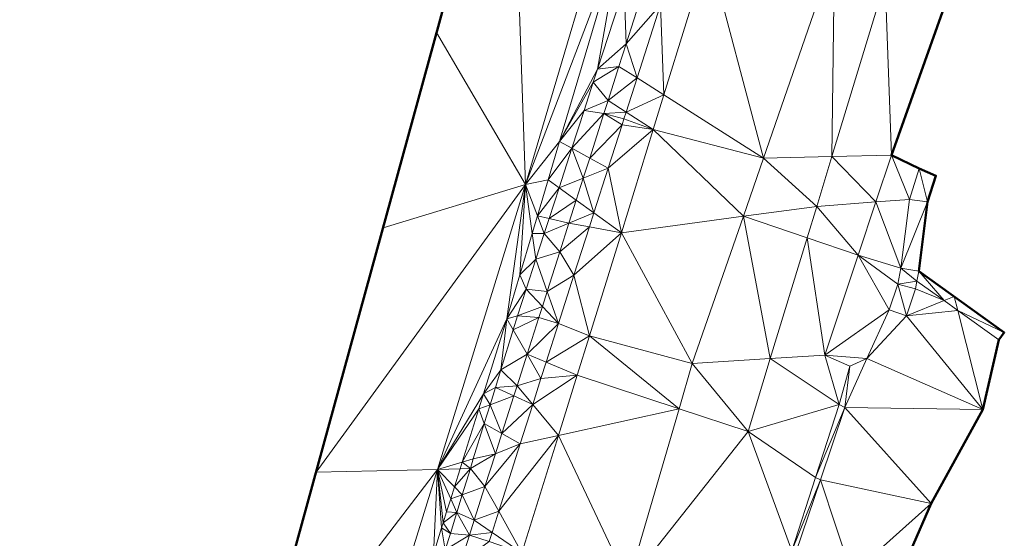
# Model space of a CAD drawing. Header units: metres. Extents: x 3490451 to 6981510, y 5754235 to 11509207.
# Tile 64 of 77: x 3490802 to 3490824, y 5754611 to 5754623. Entities that reach past the tile are written whole.
import ezdxf

# ---------------------------------------------------------------- set-up
doc = ezdxf.new("R2010")
doc.units = ezdxf.units.M
doc.layers.add('Kartierung-05$0$$VERB', color=7, linetype='Continuous', lineweight=18, true_color=0x82563a)

msp = doc.modelspace()

# ---------------------------------------------------------------- linework, layer by layer
at = {"layer": 'Kartierung-05$0$$VERB', "color": 1, "lineweight": 50, "ltscale": 0.02}
for points in [[(3490814.426, 5754634.029), (3490807.119, 5754607.379), (3490804.689, 5754600.467), (3490803.942, 5754597.942), (3490802.079, 5754591.652)], [(3490823.528, 5754626.191), (3490821.215, 5754619.684), (3490821.823, 5754619.394), (3490822.191, 5754619.233), (3490822.008, 5754618.664), (3490821.818, 5754617.141), (3490823.694, 5754615.795), (3490823.577, 5754615.632), (3490823.222, 5754614.102), (3490822.09, 5754612.039), (3490821.198, 5754609.995), (3490820.557, 5754607.814), (3490820.524, 5754607.572), (3490817.332, 5754600.292), (3490817.424, 5754600.252), (3490821.337, 5754598.561), (3490820.565, 5754597.014), (3490818.868, 5754592.409)]]:
    msp.add_lwpolyline(points, dxfattribs=at)
at = {"layer": 'Kartierung-05$0$$VERB'}
for points in [[(3490813.18, 5754619.044, 166.724), (3490812.858, 5754628.312, 168.22), (3490811.232, 5754622.38, 167.52)], [(3490815.283, 5754626.134, 167.538), (3490812.858, 5754628.312, 168.22), (3490813.18, 5754619.044, 166.724)], [(3490815.295, 5754624.593, 166.675), (3490815.283, 5754626.134, 167.538), (3490813.18, 5754619.044, 166.724)], [(3490813.929, 5754619.986, 166.122), (3490815.295, 5754624.593, 166.675), (3490813.18, 5754619.044, 166.724)], [(3490813.929, 5754619.986, 166.122), (3490814.764, 5754621.571, 166.284), (3490815.295, 5754624.593, 166.675)], [(3490815.349, 5754623.372, 166.504), (3490814.764, 5754621.571, 166.284), (3490815.295, 5754624.593, 166.675)], [(3490816.148, 5754622.988, 166.175), (3490817.198, 5754624.181, 166.629), (3490816.219, 5754621.009, 166.319)], [(3490817.198, 5754624.181, 166.629), (3490816.219, 5754621.009, 166.319), (3490818.406, 5754619.62, 166.322)], [(3490817.198, 5754624.181, 166.629), (3490818.406, 5754619.62, 166.322), (3490819.967, 5754624.128, 166.767)], [(3490819.907, 5754619.654, 166.404), (3490818.406, 5754619.62, 166.322), (3490819.967, 5754624.128, 166.767)], [(3490819.907, 5754619.654, 166.404), (3490821.078, 5754623.503, 166.786), (3490819.967, 5754624.128, 166.767)], [(3490819.907, 5754619.654, 166.404), (3490821.078, 5754623.503, 166.786), (3490821.215, 5754619.684, 166.298)], [(3490822.371, 5754622.938, 166.701), (3490821.078, 5754623.503, 166.786), (3490821.215, 5754619.684, 166.298)], [(3490815.392, 5754622.13, 166.125), (3490815.349, 5754623.372, 166.504), (3490814.764, 5754621.571, 166.284)], [(3490815.73, 5754623.189, 166.237), (3490815.392, 5754622.13, 166.125), (3490815.349, 5754623.372, 166.504)], [(3490815.73, 5754623.189, 166.237), (3490816.148, 5754622.988, 166.175), (3490815.392, 5754622.13, 166.125)], [(3490816.148, 5754622.988, 166.175), (3490815.392, 5754622.13, 166.125), (3490815.633, 5754621.382, 166.008)], [(3490816.148, 5754622.988, 166.175), (3490815.633, 5754621.382, 166.008), (3490816.219, 5754621.009, 166.319)], [(3490813.18, 5754619.044, 166.724), (3490811.232, 5754622.38, 167.52), (3490810.055, 5754618.089, 166.957)], [(3490815.392, 5754622.13, 166.125), (3490815.234, 5754621.635, 166.072), (3490814.764, 5754621.571, 166.284)], [(3490815.392, 5754622.13, 166.125), (3490815.633, 5754621.382, 166.008), (3490815.234, 5754621.635, 166.072)], [(3490813.929, 5754619.986, 166.122), (3490814.764, 5754621.571, 166.284), (3490814.671, 5754621.286, 166.249)], [(3490815.234, 5754621.635, 166.072), (3490814.764, 5754621.571, 166.284), (3490814.671, 5754621.286, 166.249)], [(3490815.234, 5754621.635, 166.072), (3490814.995, 5754620.885, 165.993), (3490814.671, 5754621.286, 166.249)], [(3490815.633, 5754621.382, 166.008), (3490815.234, 5754621.635, 166.072), (3490814.995, 5754620.885, 165.993)], [(3490813.929, 5754619.986, 166.122), (3490814.671, 5754621.286, 166.249), (3490814.47, 5754620.666, 166.173)], [(3490814.995, 5754620.885, 165.993), (3490814.671, 5754621.286, 166.249), (3490814.47, 5754620.666, 166.173)], [(3490815.633, 5754621.382, 166.008), (3490815.392, 5754620.631, 165.931), (3490814.995, 5754620.885, 165.993)], [(3490815.633, 5754621.382, 166.008), (3490816.219, 5754621.009, 166.319), (3490815.392, 5754620.631, 165.931)], [(3490816.219, 5754621.009, 166.319), (3490815.392, 5754620.631, 165.931), (3490815.985, 5754620.251, 166.245)], [(3490816.219, 5754621.009, 166.319), (3490815.985, 5754620.251, 166.245), (3490818.406, 5754619.62, 166.322)], [(3490814.995, 5754620.885, 165.993), (3490814.904, 5754620.6, 165.963), (3490814.47, 5754620.666, 166.173)], [(3490815.392, 5754620.631, 165.931), (3490814.995, 5754620.885, 165.993), (3490814.904, 5754620.6, 165.963)], [(3490814.201, 5754619.837, 166.072), (3490813.929, 5754619.986, 166.122), (3490814.47, 5754620.666, 166.173)], [(3490814.201, 5754619.837, 166.072), (3490814.904, 5754620.6, 165.963), (3490814.47, 5754620.666, 166.173)], [(3490814.592, 5754619.623, 165.859), (3490814.201, 5754619.837, 166.072), (3490814.904, 5754620.6, 165.963)], [(3490814.592, 5754619.623, 165.859), (3490815.303, 5754620.354, 165.902), (3490814.904, 5754620.6, 165.963)], [(3490815.392, 5754620.631, 165.931), (3490814.904, 5754620.6, 165.963), (3490815.345, 5754620.486, 165.916)], [(3490815.303, 5754620.354, 165.902), (3490814.904, 5754620.6, 165.963), (3490815.345, 5754620.486, 165.916)], [(3490815.392, 5754620.631, 165.931), (3490815.345, 5754620.486, 165.916), (3490815.985, 5754620.251, 166.245)], [(3490814.592, 5754619.623, 165.859), (3490815.303, 5754620.354, 165.902), (3490814.998, 5754619.401, 165.803)], [(3490815.303, 5754620.354, 165.902), (3490814.998, 5754619.401, 165.803), (3490815.985, 5754620.251, 166.245)], [(3490815.303, 5754620.354, 165.902), (3490815.345, 5754620.486, 165.916), (3490815.985, 5754620.251, 166.245)], [(3490815.287, 5754617.985, 166.024), (3490814.998, 5754619.401, 165.803), (3490815.985, 5754620.251, 166.245)], [(3490817.965, 5754618.345, 166.197), (3490815.287, 5754617.985, 166.024), (3490815.985, 5754620.251, 166.245)], [(3490817.965, 5754618.345, 166.197), (3490815.985, 5754620.251, 166.245), (3490818.406, 5754619.62, 166.322)], [(3490813.929, 5754619.986, 166.122), (3490813.678, 5754619.142, 166.02), (3490813.18, 5754619.044, 166.724)], [(3490814.201, 5754619.837, 166.072), (3490813.929, 5754619.986, 166.122), (3490813.678, 5754619.142, 166.02)], [(3490814.201, 5754619.837, 166.072), (3490813.919, 5754618.969, 165.965), (3490813.678, 5754619.142, 166.02)], [(3490814.452, 5754619.182, 165.812), (3490814.201, 5754619.837, 166.072), (3490813.919, 5754618.969, 165.965)], [(3490814.592, 5754619.623, 165.859), (3490814.452, 5754619.182, 165.812), (3490814.201, 5754619.837, 166.072)], [(3490814.592, 5754619.623, 165.859), (3490814.452, 5754619.182, 165.812), (3490814.998, 5754619.401, 165.803)], [(3490817.965, 5754618.345, 166.197), (3490819.575, 5754618.562, 166.296), (3490818.406, 5754619.62, 166.322)], [(3490819.907, 5754619.654, 166.404), (3490819.575, 5754618.562, 166.296), (3490818.406, 5754619.62, 166.322)], [(3490819.907, 5754619.654, 166.404), (3490820.874, 5754618.659, 166.175), (3490819.575, 5754618.562, 166.296)], [(3490819.907, 5754619.654, 166.404), (3490820.874, 5754618.659, 166.175), (3490821.215, 5754619.684, 166.298)], [(3490820.874, 5754618.659, 166.175), (3490821.215, 5754619.684, 166.298), (3490821.611, 5754618.714, 165.667)], [(3490821.215, 5754619.684, 166.298), (3490821.823, 5754619.394, 165.883), (3490821.611, 5754618.714, 165.667)], [(3490814.452, 5754619.182, 165.812), (3490814.683, 5754618.419, 165.701), (3490814.998, 5754619.401, 165.803)], [(3490814.683, 5754618.419, 165.701), (3490815.287, 5754617.985, 166.024), (3490814.998, 5754619.401, 165.803)], [(3490821.823, 5754619.394, 165.883), (3490821.611, 5754618.714, 165.667), (3490822.008, 5754618.664, 163.615)], [(3490822.191, 5754619.233, 163.615), (3490821.823, 5754619.394, 165.883), (3490822.008, 5754618.664, 163.615)], [(3490822.191, 5754619.233, 163.615), (3490821.823, 5754619.394, 165.883), (3490822.191, 5754619.234, 163.615)], [(3490813.445, 5754618.355, 165.926), (3490813.678, 5754619.142, 166.02), (3490813.18, 5754619.044, 166.724)], [(3490813.919, 5754618.969, 165.965), (3490813.445, 5754618.355, 165.926), (3490813.678, 5754619.142, 166.02)], [(3490814.452, 5754619.182, 165.812), (3490814.297, 5754618.697, 165.761), (3490813.919, 5754618.969, 165.965)], [(3490814.452, 5754619.182, 165.812), (3490814.297, 5754618.697, 165.761), (3490814.683, 5754618.419, 165.701)], [(3490822.191, 5754619.233, 163.615), (3490822.008, 5754618.664, 163.615), (3490822.191, 5754619.232, 163.615)], [(3490822.191, 5754619.233, 163.615), (3490822.191, 5754619.233, 163.615), (3490822.191, 5754619.234, 163.615)], [(3490822.191, 5754619.233, 163.615), (3490822.191, 5754619.233, 163.615), (3490822.191, 5754619.233, 163.615)], [(3490822.191, 5754619.233, 163.615), (3490822.191, 5754619.233, 163.615), (3490822.191, 5754619.232, 163.615)], [(3490822.191, 5754619.233, 163.615), (3490822.191, 5754619.233, 163.615), (3490822.191, 5754619.233, 163.615)], [(3490811.248, 5754612.785, 165.946), (3490808.587, 5754612.732, 166.268), (3490813.18, 5754619.044, 166.724)], [(3490813.18, 5754619.044, 166.724), (3490808.587, 5754612.732, 166.268), (3490810.055, 5754618.089, 166.957)], [(3490811.248, 5754612.785, 165.946), (3490813.18, 5754619.044, 166.724), (3490812.774, 5754616.092, 165.654)], [(3490813.06, 5754617.057, 165.77), (3490813.18, 5754619.044, 166.724), (3490812.774, 5754616.092, 165.654)], [(3490813.33, 5754617.967, 165.879), (3490813.06, 5754617.057, 165.77), (3490813.18, 5754619.044, 166.724)], [(3490813.445, 5754618.355, 165.926), (3490813.33, 5754617.967, 165.879), (3490813.18, 5754619.044, 166.724)], [(3490813.7, 5754618.295, 165.883), (3490813.919, 5754618.969, 165.965), (3490813.445, 5754618.355, 165.926)], [(3490814.297, 5754618.697, 165.761), (3490813.7, 5754618.295, 165.883), (3490813.919, 5754618.969, 165.965)], [(3490814.297, 5754618.697, 165.761), (3490813.7, 5754618.295, 165.883), (3490814.136, 5754618.193, 165.707)], [(3490814.297, 5754618.697, 165.761), (3490814.136, 5754618.193, 165.707), (3490814.683, 5754618.419, 165.701)], [(3490820.874, 5754618.659, 166.175), (3490820.486, 5754617.49, 166.036), (3490819.575, 5754618.562, 166.296)], [(3490820.874, 5754618.659, 166.175), (3490820.486, 5754617.49, 166.036), (3490821.423, 5754617.203, 165.463)], [(3490820.874, 5754618.659, 166.175), (3490821.423, 5754617.203, 165.463), (3490821.611, 5754618.714, 165.667)], [(3490821.423, 5754617.203, 165.463), (3490821.611, 5754618.714, 165.667), (3490822.008, 5754618.664, 163.615)], [(3490821.423, 5754617.203, 165.463), (3490822.008, 5754618.664, 163.615), (3490821.818, 5754617.141, 163.595)], [(3490814.585, 5754618.112, 165.669), (3490814.136, 5754618.193, 165.707), (3490814.683, 5754618.419, 165.701)], [(3490814.585, 5754618.112, 165.669), (3490814.683, 5754618.419, 165.701), (3490815.287, 5754617.985, 166.024)], [(3490819.364, 5754617.871, 166.227), (3490817.965, 5754618.345, 166.197), (3490819.575, 5754618.562, 166.296)], [(3490819.364, 5754617.871, 166.227), (3490820.486, 5754617.49, 166.036), (3490819.575, 5754618.562, 166.296)], [(3490813.445, 5754618.355, 165.926), (3490813.594, 5754617.969, 165.843), (3490813.33, 5754617.967, 165.879)], [(3490813.7, 5754618.295, 165.883), (3490813.445, 5754618.355, 165.926), (3490813.594, 5754617.969, 165.843)], [(3490813.7, 5754618.295, 165.883), (3490814.136, 5754618.193, 165.707), (3490813.594, 5754617.969, 165.843)], [(3490814.136, 5754618.193, 165.707), (3490813.935, 5754617.564, 165.641), (3490813.594, 5754617.969, 165.843)], [(3490814.585, 5754618.112, 165.669), (3490814.136, 5754618.193, 165.707), (3490813.935, 5754617.564, 165.641)], [(3490817.965, 5754618.345, 166.197), (3490815.287, 5754617.985, 166.024), (3490816.845, 5754615.111, 165.878)], [(3490817.965, 5754618.345, 166.197), (3490818.557, 5754615.22, 165.965), (3490816.845, 5754615.111, 165.878)], [(3490819.364, 5754617.871, 166.227), (3490817.965, 5754618.345, 166.197), (3490818.557, 5754615.22, 165.965)], [(3490814.244, 5754617.05, 165.559), (3490814.585, 5754618.112, 165.669), (3490813.935, 5754617.564, 165.641)], [(3490814.244, 5754617.05, 165.559), (3490814.585, 5754618.112, 165.669), (3490815.287, 5754617.985, 166.024)], [(3490814.244, 5754617.05, 165.559), (3490815.287, 5754617.985, 166.024), (3490814.588, 5754615.719, 165.802)], [(3490815.287, 5754617.985, 166.024), (3490816.845, 5754615.111, 165.878), (3490814.588, 5754615.719, 165.802)], [(3490813.409, 5754617.4, 165.774), (3490813.33, 5754617.967, 165.879), (3490813.06, 5754617.057, 165.77)], [(3490813.594, 5754617.969, 165.843), (3490813.409, 5754617.4, 165.774), (3490813.33, 5754617.967, 165.879)], [(3490813.935, 5754617.564, 165.641), (3490813.594, 5754617.969, 165.843), (3490813.409, 5754617.4, 165.774)], [(3490819.364, 5754617.871, 166.227), (3490818.557, 5754615.22, 165.965), (3490819.757, 5754615.296, 165.773)], [(3490819.364, 5754617.871, 166.227), (3490820.486, 5754617.49, 166.036), (3490819.757, 5754615.296, 165.773)], [(3490813.935, 5754617.564, 165.641), (3490813.657, 5754616.693, 165.548), (3490813.409, 5754617.4, 165.774)], [(3490814.244, 5754617.05, 165.559), (3490813.935, 5754617.564, 165.641), (3490813.657, 5754616.693, 165.548)], [(3490813.409, 5754617.4, 165.774), (3490813.197, 5754616.748, 165.694), (3490813.06, 5754617.057, 165.77)], [(3490813.657, 5754616.693, 165.548), (3490813.409, 5754617.4, 165.774), (3490813.197, 5754616.748, 165.694)], [(3490820.486, 5754617.49, 166.036), (3490819.757, 5754615.296, 165.773), (3490821.166, 5754616.291, 165.358)], [(3490820.486, 5754617.49, 166.036), (3490821.357, 5754616.858, 165.463), (3490821.166, 5754616.291, 165.358)], [(3490820.486, 5754617.49, 166.036), (3490821.423, 5754617.203, 165.463), (3490821.357, 5754616.858, 165.463)], [(3490821.423, 5754617.203, 165.463), (3490821.777, 5754616.924, 164.208), (3490821.357, 5754616.858, 165.463)], [(3490821.423, 5754617.203, 165.463), (3490821.777, 5754616.924, 164.208), (3490821.818, 5754617.141, 163.595)], [(3490822.371, 5754616.498, 164.052), (3490821.777, 5754616.924, 164.208), (3490821.818, 5754617.141, 163.595)], [(3490822.371, 5754616.498, 164.052), (3490822.59, 5754616.587, 163.561), (3490821.818, 5754617.141, 163.595)], [(3490813.197, 5754616.748, 165.694), (3490813.06, 5754617.057, 165.77), (3490812.774, 5754616.092, 165.654)], [(3490814.244, 5754617.05, 165.559), (3490813.657, 5754616.693, 165.548), (3490813.904, 5754615.988, 165.449)], [(3490814.244, 5754617.05, 165.559), (3490813.904, 5754615.988, 165.449), (3490814.588, 5754615.719, 165.802)], [(3490821.777, 5754616.924, 164.208), (3490821.357, 5754616.858, 165.463), (3490821.745, 5754616.756, 164.208)], [(3490822.371, 5754616.498, 164.052), (3490821.777, 5754616.924, 164.208), (3490821.745, 5754616.756, 164.208)], [(3490813.197, 5754616.748, 165.694), (3490812.774, 5754616.092, 165.654), (3490813.006, 5754616.16, 165.622)], [(3490813.553, 5754616.366, 165.514), (3490813.197, 5754616.748, 165.694), (3490813.006, 5754616.16, 165.622)], [(3490813.657, 5754616.693, 165.548), (3490813.553, 5754616.366, 165.514), (3490813.197, 5754616.748, 165.694)], [(3490813.657, 5754616.693, 165.548), (3490813.553, 5754616.366, 165.514), (3490813.904, 5754615.988, 165.449)], [(3490821.357, 5754616.858, 165.463), (3490821.166, 5754616.291, 165.358), (3490821.545, 5754616.163, 164.244)], [(3490821.357, 5754616.858, 165.463), (3490821.745, 5754616.756, 164.208), (3490821.545, 5754616.163, 164.244)], [(3490822.371, 5754616.498, 164.052), (3490821.745, 5754616.756, 164.208), (3490821.545, 5754616.163, 164.244)], [(3490822.371, 5754616.498, 164.052), (3490822.677, 5754616.278, 163.972), (3490821.545, 5754616.163, 164.244)], [(3490822.371, 5754616.498, 164.052), (3490822.59, 5754616.587, 163.561), (3490822.677, 5754616.278, 163.972)], [(3490822.59, 5754616.587, 163.561), (3490822.677, 5754616.278, 163.972), (3490823.694, 5754615.795, 163.513)], [(3490813.553, 5754616.366, 165.514), (3490813.475, 5754616.123, 165.488), (3490813.006, 5754616.16, 165.622)], [(3490813.553, 5754616.366, 165.514), (3490813.475, 5754616.123, 165.488), (3490813.904, 5754615.988, 165.449)], [(3490820.678, 5754615.22, 165.382), (3490819.757, 5754615.296, 165.773), (3490821.166, 5754616.291, 165.358)], [(3490820.678, 5754615.22, 165.382), (3490821.166, 5754616.291, 165.358), (3490821.545, 5754616.163, 164.244)], [(3490822.677, 5754616.278, 163.972), (3490821.545, 5754616.163, 164.244), (3490823.222, 5754614.102, 163.64)], [(3490822.677, 5754616.278, 163.972), (3490823.577, 5754615.632, 163.736), (3490823.694, 5754615.795, 163.513)], [(3490822.677, 5754616.278, 163.972), (3490823.577, 5754615.632, 163.736), (3490823.222, 5754614.102, 163.64)], [(3490812.26, 5754614.446, 165.514), (3490811.248, 5754612.785, 165.946), (3490812.774, 5754616.092, 165.654)], [(3490812.641, 5754614.977, 165.522), (3490812.26, 5754614.446, 165.514), (3490812.774, 5754616.092, 165.654)], [(3490812.641, 5754614.977, 165.522), (3490812.911, 5754615.852, 165.596), (3490812.774, 5754616.092, 165.654)], [(3490812.911, 5754615.852, 165.596), (3490812.774, 5754616.092, 165.654), (3490813.006, 5754616.16, 165.622)], [(3490812.911, 5754615.852, 165.596), (3490813.475, 5754616.123, 165.488), (3490813.006, 5754616.16, 165.622)], [(3490813.217, 5754615.315, 165.41), (3490812.911, 5754615.852, 165.596), (3490813.475, 5754616.123, 165.488)], [(3490813.217, 5754615.315, 165.41), (3490813.475, 5754616.123, 165.488), (3490813.904, 5754615.988, 165.449)], [(3490820.678, 5754615.22, 165.382), (3490821.545, 5754616.163, 164.244), (3490823.222, 5754614.102, 163.64)], [(3490812.641, 5754614.977, 165.522), (3490813.217, 5754615.315, 165.41), (3490812.911, 5754615.852, 165.596)], [(3490813.636, 5754615.143, 165.369), (3490813.217, 5754615.315, 165.41), (3490813.904, 5754615.988, 165.449)], [(3490813.636, 5754615.143, 165.369), (3490813.904, 5754615.988, 165.449), (3490814.588, 5754615.719, 165.802)], [(3490813.636, 5754615.143, 165.369), (3490814.32, 5754614.861, 165.721), (3490814.588, 5754615.719, 165.802)], [(3490816.555, 5754614.122, 165.783), (3490814.32, 5754614.861, 165.721), (3490814.588, 5754615.719, 165.802)], [(3490816.555, 5754614.122, 165.783), (3490816.845, 5754615.111, 165.878), (3490814.588, 5754615.719, 165.802)], [(3490823.222, 5754614.102, 163.64), (3490823.577, 5754615.632, 163.736), (3490823.577, 5754615.632, 163.735)], [(3490823.577, 5754615.632, 163.736), (3490823.694, 5754615.795, 163.513), (3490823.577, 5754615.632, 163.735)], [(3490812.641, 5754614.977, 165.522), (3490812.998, 5754614.627, 165.344), (3490813.217, 5754615.315, 165.41)], [(3490812.998, 5754614.627, 165.344), (3490813.217, 5754615.315, 165.41), (3490813.521, 5754614.782, 165.335)], [(3490813.636, 5754615.143, 165.369), (3490813.217, 5754615.315, 165.41), (3490813.521, 5754614.782, 165.335)], [(3490818.557, 5754615.22, 165.965), (3490818.071, 5754613.621, 165.806), (3490816.845, 5754615.111, 165.878)], [(3490818.557, 5754615.22, 165.965), (3490818.071, 5754613.621, 165.806), (3490820.068, 5754614.217, 165.676)], [(3490818.557, 5754615.22, 165.965), (3490819.757, 5754615.296, 165.773), (3490820.068, 5754614.217, 165.676)], [(3490820.678, 5754615.22, 165.382), (3490819.757, 5754615.296, 165.773), (3490820.302, 5754615.057, 165.355)], [(3490819.757, 5754615.296, 165.773), (3490820.302, 5754615.057, 165.355), (3490820.068, 5754614.217, 165.676)], [(3490820.678, 5754615.22, 165.382), (3490823.222, 5754614.102, 163.64), (3490820.191, 5754614.149, 165.407)], [(3490820.678, 5754615.22, 165.382), (3490820.191, 5754614.149, 165.407), (3490820.302, 5754615.057, 165.355)], [(3490812.641, 5754614.977, 165.522), (3490812.26, 5754614.446, 165.514), (3490812.521, 5754614.589, 165.49)], [(3490812.641, 5754614.977, 165.522), (3490812.998, 5754614.627, 165.344), (3490812.521, 5754614.589, 165.49)], [(3490813.636, 5754615.143, 165.369), (3490814.32, 5754614.861, 165.721), (3490813.521, 5754614.782, 165.335)], [(3490816.555, 5754614.122, 165.783), (3490818.071, 5754613.621, 165.806), (3490816.845, 5754615.111, 165.878)], [(3490820.191, 5754614.149, 165.407), (3490820.302, 5754615.057, 165.355), (3490820.068, 5754614.217, 165.676)], [(3490813.341, 5754614.215, 165.281), (3490812.998, 5754614.627, 165.344), (3490813.521, 5754614.782, 165.335)], [(3490813.341, 5754614.215, 165.281), (3490813.907, 5754613.535, 165.595), (3490814.32, 5754614.861, 165.721)], [(3490813.341, 5754614.215, 165.281), (3490814.32, 5754614.861, 165.721), (3490813.521, 5754614.782, 165.335)], [(3490813.907, 5754613.535, 165.595), (3490816.555, 5754614.122, 165.783), (3490814.32, 5754614.861, 165.721)], [(3490812.404, 5754614.209, 165.457), (3490812.26, 5754614.446, 165.514), (3490812.521, 5754614.589, 165.49)], [(3490812.404, 5754614.209, 165.457), (3490812.927, 5754614.404, 165.323), (3490812.521, 5754614.589, 165.49)], [(3490812.927, 5754614.404, 165.323), (3490812.998, 5754614.627, 165.344), (3490812.521, 5754614.589, 165.49)], [(3490812.927, 5754614.404, 165.323), (3490813.341, 5754614.215, 165.281), (3490812.998, 5754614.627, 165.344)], [(3490812.26, 5754614.446, 165.514), (3490812.157, 5754614.117, 165.486), (3490811.248, 5754612.785, 165.946)], [(3490812.404, 5754614.209, 165.457), (3490812.26, 5754614.446, 165.514), (3490812.157, 5754614.117, 165.486)], [(3490812.404, 5754614.209, 165.457), (3490812.927, 5754614.404, 165.323), (3490812.663, 5754613.576, 165.243)], [(3490812.927, 5754614.404, 165.323), (3490812.663, 5754613.576, 165.243), (3490813.341, 5754614.215, 165.281)], [(3490811.791, 5754612.945, 165.386), (3490812.157, 5754614.117, 165.486), (3490811.248, 5754612.785, 165.946)], [(3490811.791, 5754612.945, 165.386), (3490812.276, 5754613.795, 165.423), (3490812.157, 5754614.117, 165.486)], [(3490812.404, 5754614.209, 165.457), (3490812.276, 5754613.795, 165.423), (3490812.157, 5754614.117, 165.486)], [(3490812.404, 5754614.209, 165.457), (3490812.663, 5754613.576, 165.243), (3490812.276, 5754613.795, 165.423)], [(3490812.663, 5754613.576, 165.243), (3490813.341, 5754614.215, 165.281), (3490813.066, 5754613.348, 165.199)], [(3490813.341, 5754614.215, 165.281), (3490813.907, 5754613.535, 165.595), (3490813.066, 5754613.348, 165.199)], [(3490813.907, 5754613.535, 165.595), (3490816.555, 5754614.122, 165.783), (3490815.433, 5754610.291, 165.414)], [(3490816.555, 5754614.122, 165.783), (3490815.433, 5754610.291, 165.414), (3490818.071, 5754613.621, 165.806)], [(3490819.547, 5754612.609, 165.596), (3490818.071, 5754613.621, 165.806), (3490820.068, 5754614.217, 165.676)], [(3490819.547, 5754612.609, 165.596), (3490820.191, 5754614.149, 165.407), (3490820.068, 5754614.217, 165.676)], [(3490819.656, 5754612.558, 165.321), (3490819.547, 5754612.609, 165.596), (3490820.191, 5754614.149, 165.407)], [(3490819.656, 5754612.558, 165.321), (3490822.09, 5754612.039, 164.748), (3490820.191, 5754614.149, 165.407)], [(3490823.222, 5754614.102, 163.64), (3490822.09, 5754612.039, 164.748), (3490820.191, 5754614.149, 165.407)], [(3490811.791, 5754612.945, 165.386), (3490812.276, 5754613.795, 165.423), (3490812.036, 5754613.018, 165.357)], [(3490812.276, 5754613.795, 165.423), (3490812.521, 5754613.132, 165.201), (3490812.036, 5754613.018, 165.357)], [(3490812.663, 5754613.576, 165.243), (3490812.276, 5754613.795, 165.423), (3490812.521, 5754613.132, 165.201)], [(3490812.663, 5754613.576, 165.243), (3490812.521, 5754613.132, 165.201), (3490813.066, 5754613.348, 165.199)], [(3490812.596, 5754611.87, 165.06), (3490813.907, 5754613.535, 165.595), (3490813.066, 5754613.348, 165.199)], [(3490812.596, 5754611.87, 165.06), (3490813.907, 5754613.535, 165.595), (3490813.104, 5754610.958, 165.35)], [(3490813.907, 5754613.535, 165.595), (3490813.104, 5754610.958, 165.35), (3490815.433, 5754610.291, 165.414)], [(3490815.433, 5754610.291, 165.414), (3490818.071, 5754613.621, 165.806), (3490819.026, 5754611, 165.516)], [(3490819.547, 5754612.609, 165.596), (3490818.071, 5754613.621, 165.806), (3490819.026, 5754611, 165.516)], [(3490812.596, 5754611.87, 165.06), (3490813.066, 5754613.348, 165.199), (3490812.292, 5754612.416, 165.132)], [(3490812.521, 5754613.132, 165.201), (3490813.066, 5754613.348, 165.199), (3490812.292, 5754612.416, 165.132)], [(3490811.791, 5754612.945, 165.386), (3490812.036, 5754613.018, 165.357), (3490811.972, 5754612.808, 165.339)], [(3490812.521, 5754613.132, 165.201), (3490812.036, 5754613.018, 165.357), (3490811.972, 5754612.808, 165.339)], [(3490812.521, 5754613.132, 165.201), (3490812.292, 5754612.416, 165.132), (3490811.972, 5754612.808, 165.339)], [(3490811.791, 5754612.945, 165.386), (3490811.746, 5754612.801, 165.373), (3490811.248, 5754612.785, 165.946)], [(3490811.746, 5754612.801, 165.373), (3490811.623, 5754612.407, 165.34), (3490811.248, 5754612.785, 165.946)], [(3490811.746, 5754612.801, 165.373), (3490811.623, 5754612.407, 165.34), (3490811.972, 5754612.808, 165.339)], [(3490811.623, 5754612.407, 165.34), (3490811.795, 5754612.235, 165.291), (3490811.972, 5754612.808, 165.339)], [(3490811.791, 5754612.945, 165.386), (3490811.746, 5754612.801, 165.373), (3490811.972, 5754612.808, 165.339)], [(3490811.795, 5754612.235, 165.291), (3490812.292, 5754612.416, 165.132), (3490811.972, 5754612.808, 165.339)], [(3490810.185, 5754609.341, 165.519), (3490811.248, 5754612.785, 165.946), (3490807.119, 5754607.379, 165.407)], [(3490811.248, 5754612.785, 165.946), (3490808.587, 5754612.732, 166.268), (3490807.119, 5754607.379, 165.407)], [(3490811.163, 5754610.932, 165.214), (3490810.185, 5754609.341, 165.519), (3490811.248, 5754612.785, 165.946)], [(3490811.163, 5754610.932, 165.214), (3490811.341, 5754611.504, 165.263), (3490811.248, 5754612.785, 165.946)], [(3490811.451, 5754611.855, 165.293), (3490811.377, 5754611.619, 165.272), (3490811.248, 5754612.785, 165.946)], [(3490811.377, 5754611.619, 165.272), (3490811.341, 5754611.504, 165.263), (3490811.248, 5754612.785, 165.946)], [(3490811.54, 5754612.142, 165.317), (3490811.451, 5754611.855, 165.293), (3490811.248, 5754612.785, 165.946)], [(3490811.623, 5754612.407, 165.34), (3490811.54, 5754612.142, 165.317), (3490811.248, 5754612.785, 165.946)], [(3490819.656, 5754612.558, 165.321), (3490819.547, 5754612.609, 165.596), (3490819.026, 5754611, 165.516)], [(3490811.623, 5754612.407, 165.34), (3490811.795, 5754612.235, 165.291), (3490811.54, 5754612.142, 165.317)], [(3490811.795, 5754612.235, 165.291), (3490812.292, 5754612.416, 165.132), (3490812.056, 5754611.674, 165.06)], [(3490812.596, 5754611.87, 165.06), (3490812.292, 5754612.416, 165.132), (3490812.056, 5754611.674, 165.06)], [(3490819.656, 5754612.558, 165.321), (3490819.121, 5754610.968, 165.236), (3490819.026, 5754611, 165.516)], [(3490819.656, 5754612.558, 165.321), (3490820.346, 5754610.486, 164.66), (3490819.121, 5754610.968, 165.236)], [(3490819.656, 5754612.558, 165.321), (3490820.346, 5754610.486, 164.66), (3490822.09, 5754612.039, 164.748)], [(3490811.54, 5754612.142, 165.317), (3490811.451, 5754611.855, 165.293), (3490811.675, 5754611.846, 165.258)], [(3490811.795, 5754612.235, 165.291), (3490811.54, 5754612.142, 165.317), (3490811.675, 5754611.846, 165.258)], [(3490811.795, 5754612.235, 165.291), (3490812.056, 5754611.674, 165.06), (3490811.675, 5754611.846, 165.258)], [(3490820.346, 5754610.486, 164.66), (3490822.09, 5754612.039, 164.748), (3490821.198, 5754609.995, 164.66)], [(3490811.451, 5754611.855, 165.293), (3490811.377, 5754611.619, 165.272), (3490811.675, 5754611.846, 165.258)], [(3490811.377, 5754611.619, 165.272), (3490811.675, 5754611.846, 165.258), (3490811.533, 5754611.386, 165.22)], [(3490811.675, 5754611.846, 165.258), (3490811.951, 5754611.348, 165.029), (3490811.533, 5754611.386, 165.22)], [(3490812.056, 5754611.674, 165.06), (3490811.675, 5754611.846, 165.258), (3490811.951, 5754611.348, 165.029)], [(3490812.596, 5754611.87, 165.06), (3490812.449, 5754611.406, 165.016), (3490812.056, 5754611.674, 165.06)], [(3490812.596, 5754611.87, 165.06), (3490812.449, 5754611.406, 165.016), (3490813.104, 5754610.958, 165.35)], [(3490811.163, 5754610.932, 165.214), (3490811.421, 5754611.023, 165.189), (3490811.341, 5754611.504, 165.263)], [(3490811.377, 5754611.619, 165.272), (3490811.341, 5754611.504, 165.263), (3490811.533, 5754611.386, 165.22)], [(3490811.421, 5754611.023, 165.189), (3490811.341, 5754611.504, 165.263), (3490811.533, 5754611.386, 165.22)], [(3490812.449, 5754611.406, 165.016), (3490812.056, 5754611.674, 165.06), (3490811.951, 5754611.348, 165.029)], [(3490811.421, 5754611.023, 165.189), (3490811.951, 5754611.348, 165.029), (3490811.533, 5754611.386, 165.22)], [(3490811.762, 5754610.752, 164.972), (3490811.421, 5754611.023, 165.189), (3490811.951, 5754611.348, 165.029)], [(3490811.762, 5754610.752, 164.972), (3490811.951, 5754611.348, 165.029), (3490812.386, 5754611.207, 164.997)], [(3490812.449, 5754611.406, 165.016), (3490811.951, 5754611.348, 165.029), (3490812.386, 5754611.207, 164.997)], [(3490812.449, 5754611.406, 165.016), (3490812.386, 5754611.207, 164.997), (3490813.104, 5754610.958, 165.35)]]:
    msp.add_3dface(points, dxfattribs=at)

doc.saveas('drawing.dxf')
